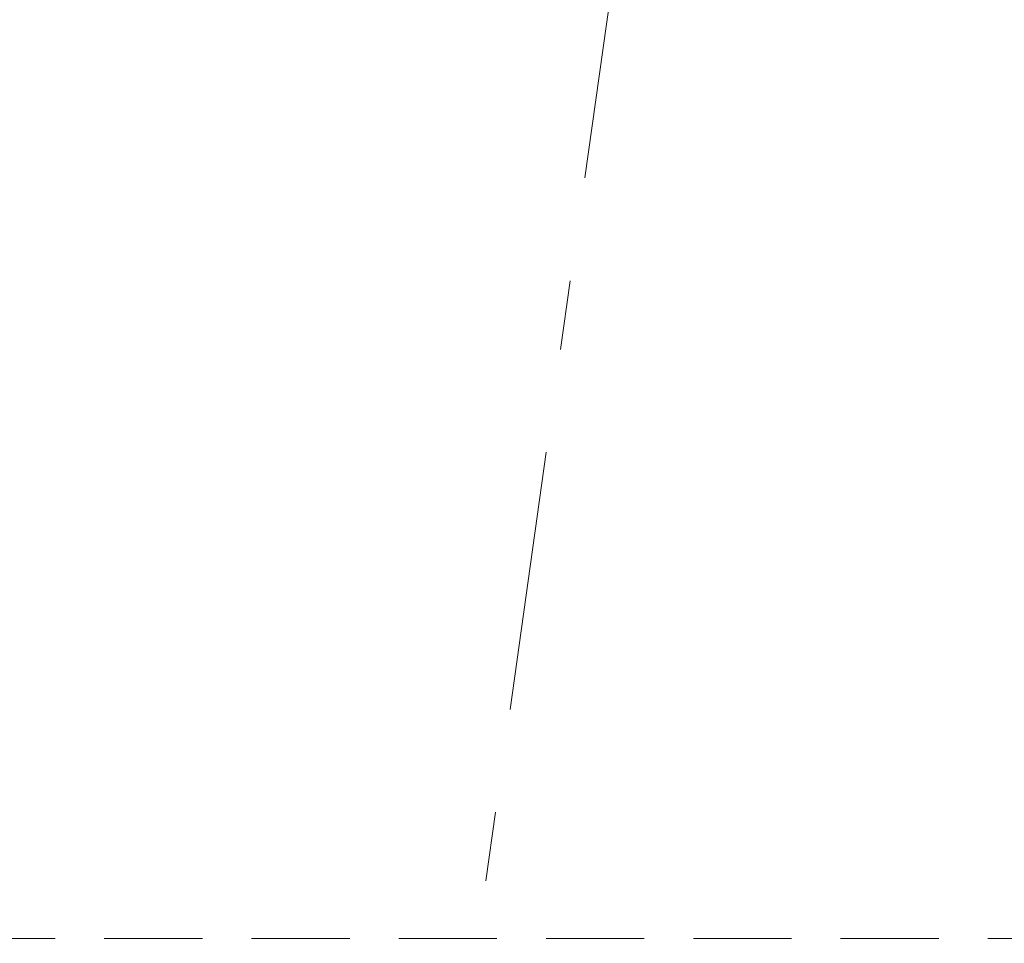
# Model space of a CAD drawing. Header units: millimetres. Extents: x 74467 to 235410, y -65 to 114857.
# Tile 117 of 256: x 93143 to 95148, y 103541 to 105423. Entities that reach past the tile are written whole.
import ezdxf
from ezdxf.enums import TextEntityAlignment as Align

# ---------------------------------------------------------------- set-up
doc = ezdxf.new("R2010")
doc.units = ezdxf.units.MM
doc.header["$MEASUREMENT"] = 0
for name, pattern in [('Katkend topelt', [1093.611073, 529.166651, -211.666656, 141.111112, -211.666656]), ('Katkend varjatud', [300, 200, -100]), ('Wipeout_Contour', [1000, 0, -1000])]:
    doc.linetypes.add(name, pattern=pattern)
for name, color, linetype in [('00 Kunstikonkursi LÜ jaoks asendi 2D', 7, 'Continuous'), ('00 Teljed.AR', 7, 'Continuous'), ('1248 Vihmaveerennid.AR', 7, 'Continuous')]:
    doc.layers.add(name, color=color, linetype=linetype)
doc.styles.add('GENERATED_STYLE_3', font='txt')

# ---------------------------------------------------------------- blocks, each defined once
blk = doc.blocks.new('Beam_104_1', base_point=(85406.1, 103330.9))
at = {"layer": '1248 Vihmaveerennid.AR', "color": 7, "linetype": 'Katkend varjatud', "lineweight": 13}
blk.add_line((85214.9, 103550.9), (96832.6, 103550.9), dxfattribs=at)
blk = doc.blocks.new('Standard grid marker_13')
at = {"layer": '00 Teljed.AR', "color": 252, "linetype": 'Katkend topelt', "lineweight": 13, "true_color": 0x8c8d8c}
blk.add_line((48793.5, 0), (57139.8, 0), dxfattribs=at)
at = {"layer": '00 Teljed.AR', "color": 252, "lineweight": 13, "true_color": 0x8c8d8c, "style": 'GENERATED_STYLE_3'}
for tag, p in [('AC_MarkerText_1_0', (-55.7, -25.4)), ('AC_MarkerText_1_1', (57484.1, -25.4))]:
    blk.add_attdef(tag, text='', height=200, rotation=278, dxfattribs=at).set_placement(p, align=Align.TOP_CENTER)

msp = doc.modelspace()

# ---------------------------------------------------------------- wipeouts: each hides what was drawn before it
at = {"color": 254, "linetype": 'Wipeout_Contour', "lineweight": 0, "ltscale": 1106957.325690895}
msp.add_wipeout([(86371.6, 105811.4), (85252, 103464.9), (118693.5, 103518.1), (139774.1, 103480.6), (139783.7, 82997), (142852.8, 81554), (142830.8, 105959.2)], dxfattribs=at).dxf.layer = '00 Kunstikonkursi LÜ jaoks asendi 2D'

# ---------------------------------------------------------------- next in the draw order: block references
at = {"layer": '00 Teljed.AR', "color": 7, "linetype": 'Continuous', "lineweight": 13, "zscale": 1000, "rotation": 82.0000000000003}
msp.add_blockref('Standard grid marker_13', (86741.9, 51367.4), dxfattribs=at)
at = {"layer": '1248 Vihmaveerennid.AR', "color": 7, "lineweight": 13}
msp.add_blockref('Beam_104_1', (85406.1, 103330.9), dxfattribs=at)

doc.saveas('drawing.dxf')
